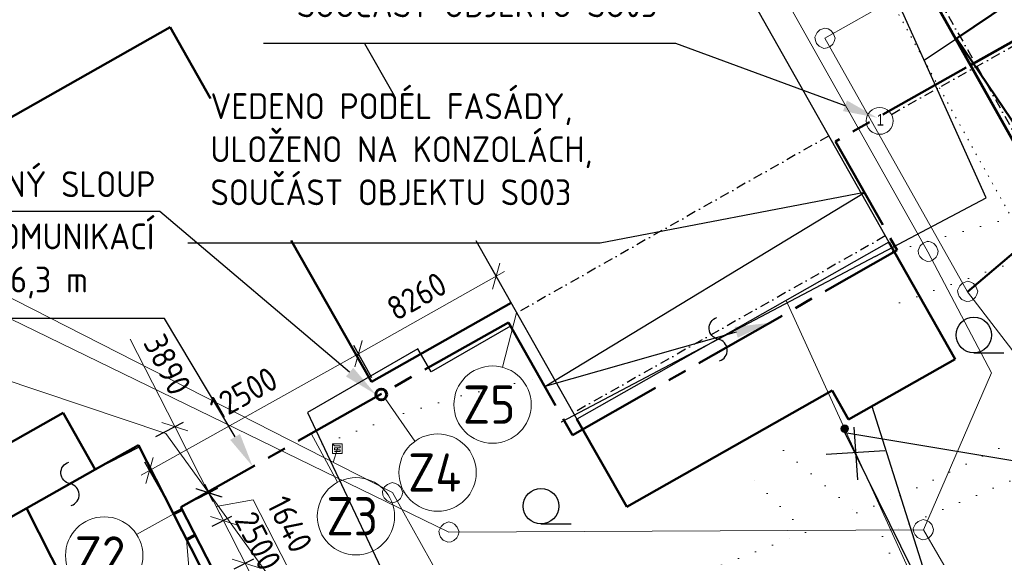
# Model space of a CAD drawing. Header units: millimetres. Extents: x 657207 to 1144608, y -1280639 to -942128.
# Tile 5 of 17: x 835832 to 887234, y -1119879 to -1091782. Entities that reach past the tile are written whole.
import ezdxf
from ezdxf import colors
from ezdxf.entities.mleader import LeaderData, LeaderLine
from ezdxf.enums import TextEntityAlignment as Align
from ezdxf.lldxf.tags import DXFTag
from ezdxf.math import Vec2, Vec3

# ---------------------------------------------------------------- set-up
doc = ezdxf.new("R2010")
doc.units = ezdxf.units.MM
for name, pattern in [('DASHDOT', [0.5, 0.25, -0.125, 0, -0.125]), ('DGN Style 2', [1864.39533, 1118.637198, -745.758132]), ('DOT2', [0.875, 0.125, -0.75]), ('I-PLYN', [760, 500, -80, 100, -80]), ('Tečkovaná', [4.7625, 0, -4.7625])]:
    doc.linetypes.add(name, pattern=pattern)
for name, color, linetype, lineweight in [('CKBE0_12Y', 3, 'Continuous', 15), ('hranice', 3, 'Continuous', 20), ('IN_C_OSA', 6, 'DASHDOT', 18), ('IN_C_TENKA', 7, 'Continuous', 18), ('IN_KOTY', 4, 'Continuous', 13), ('IN_NS_TLUSTA', 1, 'Continuous', 60), ('KJ-DEŠŤOVÁ-KANALIZACE', 32, 'KANALIZACE_DESTOVA_PODZ', 40), ('OstKanDest', 32, '626B', 13), ('OstKanSplask', 34, 'KANALIZACE_SPLASKOVA_PODZ', 13), ('OstPlynNtl', 30, '633B', 13), ('OstVodPitna', 150, '616B', 13), ('Plyn', 7, 'Continuous', 30), ('Vrstva 34', 7, 'Continuous', 0), ('Vrstva 6', 7, 'Continuous', 0)]:
    doc.layers.add(name, color=color, linetype=linetype, lineweight=lineweight)
for name, color, linetype in [('IN_BP_BOURACI PRACE', 40, 'Continuous'), ('IN_MODUL_SYSTEM', 7, 'DASHDOT'), ('IN_TEXT', 7, 'Continuous'), ('KATASTR', 251, 'Continuous'), ('popisy', 4, 'Continuous')]:
    doc.layers.add(name, color=color, linetype=linetype)
doc.styles.add('ARIEL-CE', font='arial.ttf', dxfattribs={"width": 0.8})
doc.styles.add('iso', font='isocp.shx')
doc.styles.get("Standard").update_dxf_attribs({"font": 'iso.shx'})
doc.linetypes.add('616B', pattern='A,5,-2,5,-5.5,[145,stn.shx,S=0.1,R=0,X=0,Y=0],-5.5,5,-2', length=30)
doc.linetypes.add('626B', pattern='A,5,-2,5,-5.5,[150,stn.shx,S=0.1,R=0,X=0,Y=0],-5.5,5,-2', length=30)
doc.linetypes.add('633B', pattern='A,5,-2,5,-5.5,[155,stn.shx,S=0.1,R=0,X=0,Y=0],-5.5,5,-2', length=30)
doc.linetypes.add('KANALIZACE_DESTOVA_PODZ', pattern='A,35,-15,[102,cadkon.shx,S=5,R=0,X=0,Y=5],-5,[106,cadkon.shx,S=5,R=0,X=10,Y=0],30,-15', length=100)
doc.linetypes.add('KANALIZACE_SPLASKOVA_PODZ', pattern='A,35,-15,[102,cadkon.shx,S=5,R=0,X=0,Y=5],-5,[102,cadkon.shx,S=5,R=0,X=20,Y=5],30,-15', length=100)
doc.linetypes.add('OCH_PASMO_PRUM_ZAVODU', pattern='A,17.5,[134,cadkon.shx,S=5,R=0,X=0,Y=-5],17.5,-10,0,-10', length=55)
tags = doc.linetypes.add('PLYN', pattern='A,12.7,-5.08,["GAS",Standard,S=2.54,R=0,X=-2.54,Y=-1.27],-6.35', length=24.13).pattern_tags.tags
tags[6] = DXFTag(74, 10)
doc.linetypes.add('VODOVOD_NADZ', pattern='A,10,-15,[119,cadkon.shx,S=1.25,R=0,X=0,Y=0],-50,10,-10', length=95)
doc.dimstyles.new('iso 500', dxfattribs={"dimtxt": 1250, "dimasz": 1000, "dimexe": 500, "dimexo": 1000, "dimgap": 500, "dimtad": 1, "dimdec": 0, "dimrnd": 10, "dimzin": 0, "dimtxsty": 'iso', "dimblk": 'OBLIQUE', "dimcen": 2.5, "dimdle": 500, "dimclrd": 256, "dimclre": 256, "dimclrt": 256, "dimadec": 0, "dimazin": 0, "dimtfac": 1, "dimtdec": 0, "dimtmove": 0, "dimatfit": 3, "dimfxl": 1, "dimlwd": -1, "dimarcsym": 0})

# ---------------------------------------------------------------- blocks, each defined once
blk = doc.blocks.new('Z620_1')
at = {"layer": 'Vrstva 34', "color": 32, "linetype": 'Continuous', "lineweight": 13}
for p, q in [((-0.5, -0.1), (-0.499, 0.1)), ((-0.499, 0.1), (-0.449, 0.25)), ((-0.449, 0.25), (-0.349, 0.4)), ((-0.349, 0.4), (-0.099, 0.501)), ((-0.099, 0.501), (0.1, 0.5)), ((0.1, 0.5), (0.351, 0.4)), ((0.351, 0.4), (0.45, 0.25)), ((0.45, 0.25), (0.501, 0.1)), ((0.501, 0.1), (0.501, -0.1)), ((-0.4, -0.35), (-0.5, -0.1)), ((-0.25, -0.45), (-0.4, -0.35)), ((-0.099, -0.5), (-0.25, -0.45)), ((0.101, -0.5), (-0.099, -0.5)), ((0.251, -0.45), (0.101, -0.5)), ((0.401, -0.35), (0.251, -0.45)), ((0.501, -0.1), (0.401, -0.35))]:
    blk.add_line(p, q, dxfattribs=at)
blk = doc.blocks.new('Z620_2')
at = {"layer": 'Vrstva 34', "color": 32, "linetype": 'Continuous', "lineweight": 0}
for p, q in [((-0.5, 0.1), (-0.45, 0.25)), ((-0.5, -0.1), (-0.5, 0.1)), ((-0.45, 0.25), (-0.35, 0.4)), ((-0.35, 0.4), (-0.1, 0.5)), ((-0.1, 0.5), (0.1, 0.5)), ((0.1, 0.5), (0.35, 0.4)), ((0.35, 0.4), (0.45, 0.25)), ((0.45, 0.25), (0.5, 0.1)), ((0.5, 0.1), (0.5, -0.1)), ((-0.4, -0.35), (-0.5, -0.1)), ((-0.25, -0.45), (-0.4, -0.35)), ((-0.1, -0.5), (-0.25, -0.45)), ((0.1, -0.5), (-0.1, -0.5)), ((0.25, -0.45), (0.1, -0.5)), ((0.4, -0.35), (0.25, -0.45)), ((0.5, -0.1), (0.4, -0.35))]:
    blk.add_line(p, q, dxfattribs=at)
blk = doc.blocks.new('Z630')
at = {"layer": 'Vrstva 34', "color": 32, "linetype": 'Continuous', "lineweight": 0}
for p, q in [((-0.25, 0.25), (-0.25, -0.25)), ((0.25, 0.25), (-0.25, 0.25)), ((-0.25, 0.25), (-0.15, 0.15)), ((-0.15, 0.15), (0.15, 0.15)), ((0.15, 0.05), (-0.15, 0.05)), ((-0.15, 0.05), (-0.15, -0.05)), ((0.15, 0.15), (0.15, 0.05)), ((0.25, -0.25), (0.25, 0.25)), ((-0.25, -0.25), (0.25, -0.25)), ((-0.15, -0.05), (0.15, -0.05)), ((0.15, -0.15), (-0.15, -0.15)), ((0.15, -0.05), (0.15, -0.15))]:
    blk.add_line(p, q, dxfattribs=at)
blk = doc.blocks.new('_Oblique')
at = {"layer": 'popisy', "color": 0, "lineweight": -2}
blk.add_line((-0.5, -0.5), (0.5, 0.5), dxfattribs=at)
blk = doc.blocks.new('*D166')
at = {"layer": 'DEFPOINTS', "color": 0, "transparency": 16777216}
for p in [(853517, -1109237), (854710, -1111367), (843806, -1117475)]:
    blk.add_point(p, dxfattribs=at)
at = {"layer": 'IN_KOTY', "transparency": 16777216}
blk.add_line((842176, -1115590), (853953, -1108993), dxfattribs=at)
at = {"layer": 'IN_KOTY', "lineweight": -2, "transparency": 16777216}
for p, q in [((854221, -1110494), (853272, -1108801)), ((843317, -1116603), (842368, -1114910))]:
    blk.add_line(p, q, dxfattribs=at)
at = {"layer": 'IN_KOTY', "transparency": 16777216, "xscale": 1000, "yscale": 1000, "zscale": 1000}
for p, rotation in [((853517, -1109237), 29.25881426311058), ((842613, -1115346), 209.2588142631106)]:
    blk.add_blockref('_Oblique', p, dxfattribs=dict(at, rotation=rotation))
at = {"layer": 'IN_KOTY', "transparency": 16777216, "insert": (847515, -1111310), "char_height": 1250, "attachment_point": 5, "rotation": 29.2588, "style": 'iso'}
blk.add_mtext('12500', dxfattribs=at)
blk = doc.blocks.new('*D167')
at = {"layer": 'DEFPOINTS', "color": 0, "transparency": 16777216}
for p in [(860709, -1105192), (861494, -1106587), (854710, -1111367)]:
    blk.add_point(p, dxfattribs=at)
at = {"layer": 'IN_KOTY', "transparency": 16777216}
blk.add_line((853077, -1109484), (861145, -1104947), dxfattribs=at)
at = {"layer": 'IN_KOTY', "lineweight": -2, "transparency": 16777216}
for p, q in [((861004, -1105716), (860464, -1104756)), ((854219, -1110495), (853268, -1108803))]:
    blk.add_line(p, q, dxfattribs=at)
at = {"layer": 'IN_KOTY', "transparency": 16777216, "xscale": 1000, "yscale": 1000, "zscale": 1000}
for p, rotation in [((860709, -1105192), 29.3551629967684), ((853513, -1109239), 209.3551629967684)]:
    blk.add_blockref('_Oblique', p, dxfattribs=dict(at, rotation=rotation))
at = {"layer": 'IN_KOTY', "transparency": 16777216, "insert": (856559, -1106235), "char_height": 1250, "attachment_point": 5, "rotation": 29.3552, "style": 'iso'}
blk.add_mtext('8260', dxfattribs=at)
blk = doc.blocks.new('*D168')
at = {"layer": 'DEFPOINTS', "color": 0, "transparency": 16777216}
for p in [(843930, -1113049), (842041, -1114011), (843806, -1117475)]:
    blk.add_point(p, dxfattribs=at)
at = {"layer": 'IN_KOTY', "transparency": 16777216}
for p, q in [((843930, -1113049), (841601, -1108477)), ((845921, -1116959), (843930, -1113049))]:
    blk.add_line(p, q, dxfattribs=at)
at = {"layer": 'IN_KOTY', "lineweight": -2, "transparency": 16777216}
for p, q in [((842932, -1113557), (844375, -1112822)), ((844697, -1117022), (846140, -1116286))]:
    blk.add_line(p, q, dxfattribs=at)
at = {"layer": 'IN_KOTY', "transparency": 16777216, "xscale": 1000, "yscale": 1000, "zscale": 1000}
for p, rotation in [((843930, -1113049), 116.9931801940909), ((845694, -1116513), 296.9931801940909)]:
    blk.add_blockref('_Oblique', p, dxfattribs=dict(at, rotation=rotation))
at = {"layer": 'IN_KOTY', "transparency": 16777216, "insert": (843541, -1109807), "char_height": 1250, "attachment_point": 5, "rotation": 296.9932, "style": 'iso'}
blk.add_mtext('3890', dxfattribs=at)
blk = doc.blocks.new('*D169')
at = {"layer": 'DEFPOINTS', "color": 0, "transparency": 16777216}
for p in [(844245, -1117251), (846470, -1117960), (844993, -1118712)]:
    blk.add_point(p, dxfattribs=at)
at = {"layer": 'IN_KOTY', "lineweight": -2, "transparency": 16777216}
for p, q in [((845136, -1116798), (846170, -1116271)), ((845884, -1118258), (846915, -1117733))]:
    blk.add_line(p, q, dxfattribs=at)
at = {"layer": 'IN_KOTY', "transparency": 16777216}
for p, q in [((845498, -1116052), (846697, -1118405)), ((846097, -1117229), (848023, -1116879)), ((848023, -1116879), (849839, -1120444))]:
    blk.add_line(p, q, dxfattribs=at)
at = {"layer": 'IN_KOTY', "transparency": 16777216, "xscale": 1000, "yscale": 1000, "zscale": 1000}
for p, rotation in [((845725, -1116498), 116.9931801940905), ((846470, -1117960), 296.9931801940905)]:
    blk.add_blockref('_Oblique', p, dxfattribs=dict(at, rotation=rotation))
at = {"layer": 'IN_KOTY', "transparency": 16777216, "insert": (849934, -1118151), "char_height": 1250, "attachment_point": 5, "rotation": 296.9932, "style": 'iso'}
blk.add_mtext('1640', dxfattribs=at)
blk = doc.blocks.new('*D170')
at = {"layer": 'DEFPOINTS', "color": 0, "transparency": 16777216}
for p in [(844993, -1118712), (847604, -1120188), (846132, -1120937)]:
    blk.add_point(p, dxfattribs=at)
at = {"layer": 'IN_KOTY', "lineweight": -2, "transparency": 16777216}
for p, q in [((845884, -1118258), (846915, -1117733)), ((847023, -1120483), (848050, -1119961))]:
    blk.add_line(p, q, dxfattribs=at)
at = {"layer": 'IN_KOTY', "transparency": 16777216}
blk.add_line((846243, -1117514), (847831, -1120633), dxfattribs=at)
at = {"layer": 'IN_KOTY', "transparency": 16777216, "xscale": 1000, "yscale": 1000, "zscale": 1000}
for p, rotation in [((846470, -1117960), 116.9931801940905), ((847604, -1120188), 296.9931801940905)]:
    blk.add_blockref('_Oblique', p, dxfattribs=dict(at, rotation=rotation))
at = {"layer": 'IN_KOTY', "transparency": 16777216, "insert": (848278, -1119031), "char_height": 1250, "attachment_point": 5, "rotation": 296.9932, "style": 'iso'}
blk.add_mtext('2500', dxfattribs=at)
blk = doc.blocks.new('*D217')
at = {"layer": 'DEFPOINTS', "color": 0, "transparency": 16777216}
for p in [(846132, -1120937), (848739, -1122415), (847272, -1123163)]:
    blk.add_point(p, dxfattribs=at)
at = {"layer": 'IN_KOTY', "lineweight": -2, "transparency": 16777216}
for p, q in [((847023, -1120483), (848050, -1119961)), ((848163, -1122709), (849185, -1122188))]:
    blk.add_line(p, q, dxfattribs=at)
at = {"layer": 'IN_KOTY', "transparency": 16777216}
for p, q in [((847377, -1119742), (848966, -1122861)), ((848172, -1121301), (852246, -1120462)), ((852246, -1120462), (854133, -1124167))]:
    blk.add_line(p, q, dxfattribs=at)
at = {"layer": 'IN_KOTY', "transparency": 16777216, "xscale": 1000, "yscale": 1000, "zscale": 1000}
for p, rotation in [((847604, -1120188), 116.9931801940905), ((848739, -1122415), 296.9931801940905)]:
    blk.add_blockref('_Oblique', p, dxfattribs=dict(at, rotation=rotation))
at = {"layer": 'IN_KOTY', "transparency": 16777216, "insert": (854192, -1121803), "char_height": 1250, "attachment_point": 5, "rotation": 296.9932, "style": 'iso'}
blk.add_mtext('2500', dxfattribs=at)

msp = doc.modelspace()

# ---------------------------------------------------------------- hatches: boundary and pattern name
at = {"layer": 'OstPlynNtl'}
h = msp.add_hatch(color=256, dxfattribs=at)
h.dxf.hatch_style = 1
h.paths.add_polyline_path([(879075.8, -1113058.5, 0.3851704), (878820, -1112977.3), (878903, -1113159.2, 0.0501256)])
h.paths.add_polyline_path([(879075.8, -1113058.5, -0.0501256), (878903, -1113159.2), (878986, -1113341.2, 0.2937752), (879103, -1113159.2, 0.1327769)])
h.paths.add_polyline_path([(878903, -1113159.2, -0.0501256), (878713.7, -1113223.6, 0.4438657), (878986, -1113341.2)])
h.paths.add_polyline_path([(878820, -1112977.3, 0.2937752), (878703, -1113159.2, 0.0821048), (878713.7, -1113223.6, 0.0501256), (878903, -1113159.2)])

# ---------------------------------------------------------------- linework, layer by layer
at = {"layer": 'CKBE0_12Y'}
for p, q in [((856463.4, -1113816.1), (854904.3, -1111571)), ((851052.1, -1113410.7), (852428.3, -1115958.1)), ((843870.1, -1117601.8), (841934.9, -1118677.7)), ((845332.7, -1128462.3), (844546.5, -1118940.7))]:
    msp.add_line(p, q, dxfattribs=at)
for centre in [(860518.4, -1111898.9), (857650.3, -1115449.4), (853388, -1117734.5), (840244.7, -1119782)]:
    msp.add_circle(centre, 2019.1, dxfattribs=at)
at = {"layer": 'hranice', "linetype": 'OCH_PASMO_PRUM_ZAVODU', "lineweight": 40, "ltscale": 100}
msp.add_spline([(775149.2, -1258898.6), (781910.2, -1250492.5), (784017, -1235686.6), (787323.3, -1220431.8), (793572.1, -1210466.6), (798895.4, -1196946.1), (822522.8, -1168774.6), (872842.7, -1148633.2), (891645.7, -1145653.8), (940184.8, -1130135.9), (987716.3, -1107160.6), (1005542.4, -1097245.3), (1035338, -1090317.6), (1058861.8, -1089414.3)], degree=3, dxfattribs=at)
at = {"layer": 'IN_BP_BOURACI PRACE', "lineweight": 50}
msp.add_lwpolyline([(892089.9, -1087802.8), (890344.5, -1085216.6), (895822.1, -1081915.4), (897796.2, -1084504.6), (904304.3, -1080497.5), (910761.2, -1091378.3), (891678.3, -1103042.4), (884740.7, -1092762.8)], close=True, dxfattribs=at)
at = {"layer": 'IN_C_OSA', "color": 4, "linetype": 'Continuous'}
msp.add_circle((880726.4, -1097072.2), 700, dxfattribs=at)
at = {"layer": 'IN_C_TENKA', "color": 3, "linetype": 'DOT2', "lineweight": 20, "ltscale": 500}
msp.add_line((881720.1, -1091518.1), (890201.1, -1106794.1), dxfattribs=at)
at = {"layer": 'IN_KOTY'}
msp.add_line((861771.2, -1107110.2), (861029.4, -1109945.6), dxfattribs=at)
at = {"layer": 'IN_MODUL_SYSTEM', "ltscale": 2000}
for p, q in [((881336.5, -1096729.1), (906181.4, -1082759.1)), ((880403.6, -1084627.1), (907279.8, -1132425.2)), ((878060.9, -1097865.9), (861771.2, -1107110.2)), ((881022.3, -1103084.2), (864732.5, -1112328.5))]:
    msp.add_line(p, q, dxfattribs=at)
at = {"layer": 'IN_NS_TLUSTA'}
for p, q in [((885472.1, -1094151.3), (881423.7, -1086951.4)), ((844309.6, -1117376.8), (843832.2, -1117621.2)), ((844993.1, -1118712), (844515.8, -1118956.4))]:
    msp.add_line(p, q, dxfattribs=at)
msp.add_lwpolyline([(885472.1, -1094151.3), (897970.2, -1116378.5), (889292.8, -1121257.6), (897595.5, -1136023.5), (925885, -1120116.6), (905084.3, -1083123.6), (885472.1, -1094151.3)], dxfattribs=at)
msp.add_circle((854709.7, -1111366.7), 282.1, dxfattribs=at)
at = {"layer": 'IN_TEXT'}
for p, q in [((879373.3, -1113070.1), (879563.1, -1115825)), ((877936.2, -1114489.7), (880992.2, -1114290))]:
    msp.add_line(p, q, dxfattribs=at)
at = {"layer": 'KATASTR'}
for p, q in [((886291, -1101098.1), (881757.1, -1091039.4)), ((883048.7, -1093904.8), (884740.7, -1092762.8)), ((880496.1, -1104156.2), (886291, -1101098.1)), ((880496.1, -1104156.2), (864099.1, -1112809.4)), ((861452.1, -1107793.4), (857318.5, -1110189.6)), ((856615.2, -1108976.3), (850858.8, -1112313.2)), ((857318.5, -1110189.6), (856615.2, -1108976.3)), ((885641.5, -1109189.6), (887214.6, -1109189.6)), ((832790.3, -1115333), (838103.8, -1112333.2)), ((838103.8, -1112333.2), (839773.6, -1115290.8)), ((850858.8, -1112313.2), (859289.2, -1130201.5)), ((880320.5, -1111988), (885207.8, -1127409.3)), ((839773.6, -1115290.8), (842091.6, -1114110.1)), ((842091.6, -1114110.1), (854801.7, -1139062.5)), ((863045.1, -1118132.8), (864618.2, -1118132.8))]:
    msp.add_line(p, q, dxfattribs=at)
at = {"layer": 'KATASTR', "color": 7, "lineweight": 50}
for p, q in [((830096.2, -1099879.7), (843679.5, -1092171)), ((843679.5, -1092171), (845794.5, -1095897.9)), ((850003.2, -1103314), (854197.4, -1110704.5)), ((881204.9, -1103406), (884673.1, -1109518.1)), ((854197.4, -1110704.5), (861494, -1106587.3)), ((884673.1, -1109518.1), (879106.9, -1112676.7)), ((878243.2, -1111154.7), (867519.7, -1117239.7)), ((879106.9, -1112676.7), (878243.2, -1111154.7)), ((832790.3, -1115333), (838103.8, -1112333.2)), ((838103.8, -1112333.2), (839773.6, -1115290.8)), ((864915.1, -1112650.3), (867519.7, -1117239.7)), ((839773.6, -1115290.8), (842040.9, -1114010.7)), ((842040.9, -1114010.7), (854801.7, -1139062.5)), ((839773.6, -1115290.8), (834415.6, -1118315.7)), ((848822.8, -1142108), (836186.4, -1117316))]:
    msp.add_line(p, q, dxfattribs=at)
at = {"layer": 'KATASTR', "linetype": 'Tečkovaná', "lineweight": 20, "ltscale": 200}
for p, q in [((880496.1, -1104156.2), (890511.9, -1101314)), ((881768, -1106583.2), (891678.3, -1103042.4)), ((858875.7, -1111444.3), (862888.4, -1110515.1)), ((855873.3, -1112370.5), (858875.7, -1111444.3)), ((881803.6, -1116667.8), (891617.7, -1111932.3)), ((851635.2, -1113960.8), (855873.3, -1112370.5)), ((882267.8, -1118132.7), (892353.1, -1113838.9)), ((875699.4, -1114291.6), (879537.7, -1117545.9)), ((876859.6, -1118583.7), (873689.2, -1115345.1)), ((879537.7, -1117545.9), (881803.6, -1116667.8)), ((880870, -1118783.5), (882267.8, -1118132.7)), ((857372.8, -1126135.1), (876859.6, -1118583.7)), ((880870, -1118783.5), (884691, -1127632.4))]:
    msp.add_line(p, q, dxfattribs=at)
at = {"layer": 'KATASTR', "color": 7, "lineweight": 20}
msp.add_line((864099.1, -1112809.4), (880496.1, -1104156.2), dxfattribs=at)
at = {"layer": 'KATASTR'}
for points in [[(872363, -1109617.3, 0.7743875), (872297.6, -1108482.8, -0.7812922), (872232.3, -1107349.2)], [(838525.9, -1117166.5, 0.7743875), (838460.5, -1116032.1, -0.7812922), (838395.2, -1114898.5)]]:
    msp.add_lwpolyline(points, format="xyb", dxfattribs=at)
for centre in [(885641.5, -1108260.6), (863045.1, -1117203.8)]:
    msp.add_circle(centre, 929, dxfattribs=at)
at = {"layer": 'KJ-DEŠŤOVÁ-KANALIZACE', "lineweight": 50, "ltscale": 100}
msp.add_line((885304.6, -1106000), (889825.1, -1102180.5), dxfattribs=at)
at = {"layer": 'OstKanDest', "ltscale": 500}
for p, q in [((913733.2, -1072386.4), (877869.2, -1092754.4)), ((877869.2, -1092754.4), (885304.6, -1106000)), ((824833.2, -1100952.4), (855292.2, -1116499.4)), ((885304.6, -1106000), (901460.5, -1127083.4)), ((855292.2, -1116499.4), (868871.7, -1140709.4))]:
    msp.add_line(p, q, dxfattribs=at)
at = {"layer": 'OstKanSplask', "ltscale": 100}
for p, q in [((861144.2, -1064553.3), (883236.3, -1103909.2)), ((824014.3, -1101900.6), (858239.6, -1118561.6)), ((858239.6, -1118561.6), (883017.6, -1118449.8)), ((883017.6, -1118449.8), (906087.2, -1157906.4))]:
    msp.add_line(p, q, dxfattribs=at)
at = {"layer": 'OstKanSplask', "ltscale": 50}
msp.add_line((883236.3, -1103909.2), (886561.1, -1110233.9), dxfattribs=at)
at = {"layer": 'OstKanSplask', "ltscale": 75}
msp.add_line((886561.1, -1110233.9), (883017.6, -1118449.8), dxfattribs=at)
at = {"layer": 'OstPlynNtl', "linetype": 'PLYN', "ltscale": 300}
msp.add_line((875842.9, -1106448.9), (882576.6, -1121214.9), dxfattribs=at)
at = {"layer": 'OstPlynNtl'}
msp.add_circle((878903, -1113159.2), 200, dxfattribs=at)
at = {"layer": 'OstVodPitna', "linetype": 'VODOVOD_NADZ', "ltscale": 100}
for p, q in [((809372, -1101916.3), (843463.6, -1113411.2)), ((843463.6, -1113411.2), (856799.9, -1131846.2))]:
    msp.add_line(p, q, dxfattribs=at)
at = {"layer": 'Plyn', "color": 20, "linetype": 'I-PLYN', "lineweight": 50, "ltscale": 10}
for p, q in [((885239.9, -1094278), (878418.9, -1098148.5)), ((878418.9, -1098148.5), (881637.4, -1103820.6)), ((864687.8, -1113497.8), (881637.4, -1103820.6)), ((861344.2, -1107603.2), (844245.4, -1117251.5)), ((861344.2, -1107603.2), (864687.8, -1113497.8)), ((844245.4, -1117251.5), (853879.1, -1136069.7))]:
    msp.add_line(p, q, dxfattribs=at)
at = {"layer": 'Vrstva 34', "color": 32, "linetype": 'DGN Style 2', "lineweight": 13}
msp.add_line((852415.2, -1114199.4), (852199.2, -1114920.4), dxfattribs=at)
at = {"layer": 'Vrstva 6', "color": 1, "linetype": 'Continuous', "lineweight": 30}
for p, q in [((851375.1, -1050541.1), (881204.9, -1103406)), ((853838.1, -1093019.4), (855374.1, -1095741.4)), ((859647, -1103314), (864915.1, -1112650.3)), ((881204.9, -1103406), (864915.1, -1112650.3))]:
    msp.add_line(p, q, dxfattribs=at)

# ---------------------------------------------------------------- block references
at = {"layer": 'OstKanSplask', "ltscale": 100, "xscale": 999.9976885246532, "yscale": 999.9976885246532, "zscale": 999.9976885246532, "rotation": 42.64807170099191}
for p in [(858239.6, -1118561.6), (883007.6, -1118435.5)]:
    msp.add_blockref('Z620_2', p, dxfattribs=at)
at = {"layer": 'Vrstva 34', "color": 32, "linetype": 'Continuous', "lineweight": 13, "xscale": 999.9976885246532, "yscale": 999.9976885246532, "zscale": 999.9976885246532, "rotation": 42.64807170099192}
msp.add_blockref('Z620_1', (877869.2, -1092754.4), dxfattribs=at)
at = {"layer": 'Vrstva 34', "color": 32, "linetype": 'Continuous', "lineweight": 0, "xscale": 999.9976885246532, "yscale": 999.9976885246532, "zscale": 999.9976885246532, "rotation": 42.64807170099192}
for p in [(883257.2, -1103893.4), (885319.2, -1105985.4), (855297.2, -1116503.4)]:
    msp.add_blockref('Z620_2', p, dxfattribs=at)
at = {"layer": 'Vrstva 34', "color": 32, "linetype": 'Continuous', "lineweight": 0, "xscale": 1000, "yscale": 1000, "zscale": 1000}
msp.add_blockref('Z630', (852417.2, -1114203.4), dxfattribs=at)

# ---------------------------------------------------------------- texts
at = {"layer": 'CKBE0_12Y', "style": 'iso'}
for s, p in [('Z5', (858978.1, -1113499)), ('Z4', (856110, -1117049.6)), ('Z3', (851847.7, -1119334.6)), ('Z2', (838704.4, -1121382.2))]:
    msp.add_text(s, height=2000, dxfattribs=at).set_placement(p, align=Align.BOTTOM_LEFT)
at = {"layer": 'IN_C_OSA', "color": 7, "linetype": 'Continuous', "style": 'ARIEL-CE', "width": 0.8}
msp.add_text('1', height=600, dxfattribs=at).set_placement((880572.5, -1097313.5))

# ---------------------------------------------------------------- dimensions: what is measured, and where the dimension line sits
at = {"layer": 'IN_KOTY'}
for base, p1, p2, angle, picture, middle in [((860709.1, -1105191.7), (854709.7, -1111366.7), (861494, -1106587.3), 209.35516, '*D167', (856559.5, -1106234.7)), ((846469.6, -1117959.9), (844245.4, -1117251.5), (844993.1, -1118712), 296.99318, '*D169', (849252.6, -1116814))]:
    dim = msp.add_linear_dim(base=base, p1=p1, p2=p2, angle=angle, dimstyle='iso 500', override={"dimtmove": 1}, dxfattribs=at)
    dim.commit()
    dim.dimension.update_dxf_attribs({"geometry": picture, "text_midpoint": middle})
for p2, distance, picture, middle in [((842040.9, -1114010.7), -2119.6, '*D168', (843540.8, -1109806.8)), ((854709.7, -1111366.7), 2441.1, '*D166', (847514.7, -1111309.8))]:
    dim = msp.add_aligned_dim(p1=(843805.8, -1117475.4), p2=p2, distance=distance, dimstyle='iso 500', dxfattribs=at)
    dim.commit()
    dim.dimension.update_dxf_attribs({"geometry": picture, "text_midpoint": middle})
for base, p1, p2, picture, middle in [((847604.3, -1120187.6), (844993.1, -1118712), (846132.3, -1120937.4), '*D170', (847275.2, -1119541.5)), ((848739, -1122415.2), (846132.3, -1120937.4), (847271.6, -1123162.7), '*D217', (852472.8, -1120907.3))]:
    dim = msp.add_linear_dim(base=base, p1=p1, p2=p2, angle=296.99318, dimstyle='iso 500', override={"dimtmove": 1}, dxfattribs=at)
    dim.commit()
    dim.dimension.update_dxf_attribs({"geometry": picture, "text_midpoint": middle, "dimtype": 160})

# ---------------------------------------------------------------- leaders
at = {"layer": 'hranice'}
ml = msp.add_multileader_mtext('Standard', dxfattribs=at)
ml.set_content('{\\H0.75x;VEDENO PODÉL NOSNÍKU,  SOUČÁST OBJEKTU SO03}', color=256, style='iso')
ml.set_leader_properties()
ml.build(insert=Vec2(0, 0))
ml.multileader.update_dxf_attribs({"text_left_attachment_type": 5, "text_right_attachment_type": 5, "arrow_head_size": 1800})
ctx = ml.context
ctx.base_point, ctx.char_height, ctx.arrow_head_size, ctx.plane_origin = Vec3(850291.2, -1093019.4), 1800, 1800, Vec3(814813.6, -1114560.3)
ctx.left_attachment, ctx.right_attachment = 5, 5
notes = []
notes.append((ctx, [(0, (1, 1, 0), (870087.4, -1093019.4), (-1, 0), 8, [(0, [(880605.8, -1096907.6)], 0, [])])]))
ctx.mtext.insert, ctx.mtext.width, ctx.mtext.defined_height, ctx.mtext.flow_direction = Vec3(850293.2, -1088054.4), 21301.012, 7687, 5
ml = msp.add_multileader_mtext('Standard', dxfattribs=at)
ml.set_content('{\\H0.75x;VEDENO PODÉL FASÁDY, ULOŽENO NA KONZOLÁCH, SOUČÁST OBJEKTU SO03}', color=256, style='iso')
ml.set_leader_properties()
ml.build(insert=Vec2(0, 0))
ml.multileader.update_dxf_attribs({"text_left_attachment_type": 5, "text_right_attachment_type": 5, "arrow_head_size": 1800})
ctx = ml.context
ctx.base_point, ctx.char_height, ctx.arrow_head_size, ctx.plane_origin = Vec3(845792.5, -1103464.5), 1800, 1800, Vec3(810854.9, -1125005.4)
ctx.left_attachment, ctx.right_attachment = 5, 5
notes.append((ctx, [(0, (1, 1, 0), (866128.8, -1103464.5), (-1, 0), 8, [(2, [(874967.3, -1107628.9), (863246.4, -1110956.6), (879927.1, -1100806.5)], 0, [])])]))
ctx.mtext.insert, ctx.mtext.width, ctx.mtext.defined_height, ctx.mtext.flow_direction = Vec3(845794.5, -1095627), 21301.012, 7687, 5
ml = msp.add_multileader_mtext('Standard', dxfattribs=at)
ml.set_content('{\\H0.75x;PODPŮRNÝ SLOUP}', color=256, style='iso')
ml.set_leader_properties()
ml.build(insert=Vec2(0, 0))
ml.multileader.update_dxf_attribs({"text_left_attachment_type": 5, "text_right_attachment_type": 5, "arrow_head_size": 1800})
ctx = ml.context
ctx.base_point, ctx.char_height, ctx.arrow_head_size, ctx.plane_origin = Vec3(828956.4, -1101798.3), 1800, 1800, Vec3(792206.2, -1128775.9)
ctx.left_attachment, ctx.right_attachment = 5, 5
notes.append((ctx, [(0, (1, 1, 0), (843143.4, -1101798.3), (-1, 0), 8, [(0, [(854427.5, -1111366.7)], 0, [])])]))
ctx.mtext.insert, ctx.mtext.width, ctx.mtext.defined_height, ctx.mtext.flow_direction = Vec3(828958.4, -1099705.8), 21301.012, 7687, 5
ml = msp.add_multileader_mtext('Standard', dxfattribs=at)
ml.set_content('{\\H0.75x;VEDENO NAD KOMUNIKACÍ VE VÝŠCE  cca 6,3 m}', color=256, style='iso')
ml.set_leader_properties()
ml.build(insert=Vec2(0, 0))
ml.multileader.update_dxf_attribs({"text_left_attachment_type": 5, "text_right_attachment_type": 5, "arrow_head_size": 1800})
ctx = ml.context
ctx.base_point, ctx.char_height, ctx.arrow_head_size, ctx.plane_origin = Vec3(823111.8, -1107401), 1800, 1800, Vec3(790987.5, -1133199.9)
ctx.left_attachment, ctx.right_attachment = 5, 5
notes.append((ctx, [(0, (1, 1, 0), (843387.3, -1107401), (-1, 0), 8, [(0, [(847998.7, -1115133.6)], 0, [])])]))
ctx.mtext.insert, ctx.mtext.width, ctx.mtext.defined_height, ctx.mtext.flow_direction = Vec3(823113.8, -1102436), 21301.012, 7687, 5
ml = msp.add_multileader_mtext('Standard', dxfattribs=at)
ml.set_content('{\\H0.75x;ODSTRANIT STÁVAJÍCÍ OCELOVÝ SLOUP VÝŠKY cca 6 m}', color=256, style='iso')
ml.set_leader_properties()
ml.build(insert=Vec2(0, 0))
ml.multileader.update_dxf_attribs({"text_left_attachment_type": 5, "text_right_attachment_type": 5, "arrow_head_size": 1000})
ctx = ml.context
ctx.base_point, ctx.char_height, ctx.arrow_head_size, ctx.plane_origin = Vec3(901180, -1116896.2), 1800, 1000, Vec3(838149.3, -1084529)
ctx.left_attachment, ctx.right_attachment = 5, 5
notes.append((ctx, [(1, (1, 1, 0), (900081.8, -1116896.2), (1, 0), 1098.2, [(1, [(882859.6, -1121396.9), (878903, -1113359.2)], 0, [])])]))
ctx.mtext.insert, ctx.mtext.width, ctx.mtext.defined_height, ctx.mtext.flow_direction = Vec3(901182, -1109531.2), 20029.632, 16412.2, 5
for ctx, leaders in notes:
    for number, flags, end, landing, length, lines in leaders:
        leader = LeaderData()
        leader.index, (leader.has_last_leader_line, leader.has_dogleg_vector, leader.attachment_direction) = number, flags
        leader.last_leader_point, leader.dogleg_vector, leader.dogleg_length = Vec3(end), Vec3(landing), length
        for number, points, colour, breaks in lines:
            line = LeaderLine()
            line.index, line.vertices, line.color, line.breaks = number, Vec3.list(points), colors.encode_raw_color(colour), breaks
            leader.lines.append(line)
        ctx.leaders.append(leader)

doc.saveas('drawing.dxf')
